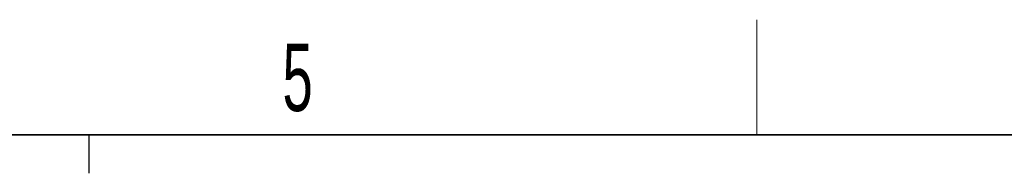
# Paper-space layout 'Blatt2' of a CAD drawing. Header units: millimetres. Extents: x 5 to 418, y 2 to 292.
# Tile 82 of 87: x 226.38 to 277.64, y 280.5 to 288.5. Entities that reach past the tile are written whole.
import ezdxf

# ---------------------------------------------------------------- set-up
doc = ezdxf.new("R2010")
doc.units = ezdxf.units.MM
doc.layers.add('SLD-0', color=7, linetype='Continuous')
doc.styles.add('SLDTEXTSTYLE1', font='TXT', dxfattribs={"width": 0.605})

psp = doc.layouts.new('Blatt2')

# ---------------------------------------------------------------- linework, layer by layer
at = {"layer": 'SLD-0', "lineweight": 18}
psp.add_line((264.75, 282.5), (264.75, 288.5), dxfattribs=at)
at = {"layer": 'SLD-0', "lineweight": 35}
psp.add_line((408, 282.5), (26, 282.5), dxfattribs=at)
at = {"layer": 'SLD-0'}
psp.add_line((230, 280.5), (230, 282.5), dxfattribs=at)
psp.add_line((230, 280.5), (230, 282.5), dxfattribs=at)

# ---------------------------------------------------------------- texts
at = {"layer": 'SLD-0', "insert": (240.853, 287.243), "char_height": 3.5, "attachment_point": 2, "style": 'SLDTEXTSTYLE1'}
psp.add_mtext('5', dxfattribs=at)

doc.saveas('drawing.dxf')
